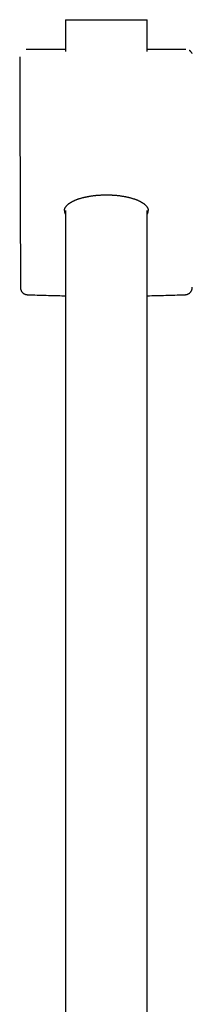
# Model space of a CAD drawing. Header units: millimetres. Extents: x 8 to 761, y 12 to 1973.
# Tile 66 of 69: x 379 to 416, y 1758 to 1973. Entities that reach past the tile are written whole.
import ezdxf

# ---------------------------------------------------------------- set-up
doc = ezdxf.new("R2010")
doc.units = ezdxf.units.MM

msp = doc.modelspace()

# ---------------------------------------------------------------- linework, layer by layer
at = {"color": 7, "linetype": 'Continuous', "lineweight": 30}
for p, q in [((388.6, 1973), (388.6, 1966.06)), ((388.6, 1973), (406.4, 1973)), ((406.4, 1966.06), (406.4, 1973)), ((388.6, 1966.49), (380.56, 1966.49)), ((414.44, 1966.49), (406.4, 1966.49)), ((414.86, 1966.49), (414.83, 1966.49)), ((388.6, 1931.35), (388.6, 1750.73)), ((406.4, 1740.28), (406.4, 1931.35))]:
    msp.add_line(p, q, dxfattribs=at)
at = {"color": 7, "linetype": 'Continuous', "lineweight": 30, "flags": 128}
for points in [[(380.56, 1966.49), (380.29, 1966.49), (380.17, 1966.49)], [(414.83, 1966.49), (414.55, 1966.49), (414.44, 1966.49)], [(378.57, 1964.89), (378.6, 1952.71), (378.72, 1914.65)]]:
    msp.add_lwpolyline(points, dxfattribs=at)
at = {"color": 7, "linetype": 'Continuous', "lineweight": 30}
for points, knots in [([(380.17, 1966.49), (380.11, 1966.49), (380.04, 1966.49), (379.97, 1966.48), (379.96, 1966.48)], [0, 0, 0, 0, 0.8466078, 1, 1, 1, 1]), ([(416.24, 1965.64), (416.24, 1965.65), (416.22, 1965.69), (416.17, 1965.77), (416.1, 1965.86), (416.03, 1965.95), (415.95, 1966.04), (415.86, 1966.11), (415.78, 1966.18), (415.68, 1966.25), (415.61, 1966.29), (415.58, 1966.3), (415.57, 1966.31)], [0, 0, 0, 0, 0.031834, 0.154565, 0.276616, 0.397865, 0.518183, 0.636075, 0.75382, 0.872642, 0.992562, 1, 1, 1, 1]), ([(388.35, 1931.36), (388.35, 1931.36), (388.35, 1931.4), (388.35, 1931.47), (388.37, 1931.57), (388.39, 1931.67), (388.42, 1931.77), (388.46, 1931.87), (388.5, 1931.97), (388.56, 1932.06), (388.62, 1932.16), (388.69, 1932.26), (388.76, 1932.35), (388.85, 1932.45), (388.94, 1932.55), (389.04, 1932.64), (389.15, 1932.73), (389.26, 1932.82), (389.38, 1932.92), (389.51, 1933.01), (389.65, 1933.09), (389.79, 1933.18), (389.94, 1933.27), (390.1, 1933.35), (390.27, 1933.44), (390.44, 1933.52), (390.61, 1933.6), (390.8, 1933.67), (390.99, 1933.75), (391.18, 1933.82), (391.38, 1933.89), (391.59, 1933.96), (391.8, 1934.03), (392.01, 1934.09), (392.24, 1934.15), (392.46, 1934.21), (392.69, 1934.27), (392.93, 1934.32), (393.17, 1934.37), (393.41, 1934.42), (393.65, 1934.47), (393.9, 1934.51), (394.15, 1934.55), (394.41, 1934.59), (394.66, 1934.62), (394.92, 1934.65), (395.18, 1934.68), (395.44, 1934.7), (395.71, 1934.72), (395.98, 1934.74), (396.25, 1934.76), (396.52, 1934.77), (396.79, 1934.78), (397.06, 1934.79), (397.33, 1934.79), (397.6, 1934.79), (397.87, 1934.79), (398.13, 1934.78), (398.4, 1934.77), (398.67, 1934.76), (398.94, 1934.75), (399.21, 1934.73), (399.47, 1934.71), (399.73, 1934.69), (399.99, 1934.66), (400.25, 1934.63), (400.51, 1934.6), (400.76, 1934.56), (401.01, 1934.52), (401.26, 1934.48), (401.46, 1934.45), (401.57, 1934.43), (401.6, 1934.42)], [0, 0, 0, 0, 0.0014584, 0.0185281, 0.0355231, 0.0523347, 0.06906, 0.0854888, 0.101634, 0.1175411, 0.1332688, 0.1486885, 0.1640233, 0.1793391, 0.1945951, 0.2097529, 0.224783, 0.2395734, 0.2545463, 0.2694414, 0.2842854, 0.2991039, 0.313921, 0.3287456, 0.3433775, 0.3580564, 0.3727785, 0.3874878, 0.402125, 0.4166484, 0.4310522, 0.4455925, 0.4600635, 0.4744868, 0.4888839, 0.5032766, 0.5176697, 0.531948, 0.5461743, 0.560412, 0.5746322, 0.5888114, 0.6029278, 0.6169742, 0.6308876, 0.6448155, 0.6588015, 0.6728327, 0.6868955, 0.7009763, 0.715061, 0.7291319, 0.7431758, 0.7571802, 0.771133, 0.7850231, 0.7988406, 0.8125929, 0.8263772, 0.8402891, 0.8542815, 0.8683112, 0.8823282, 0.8962785, 0.9101316, 0.9240588, 0.9380962, 0.9521429, 0.9662114, 0.9803185, 0.994481, 1, 1, 1, 1]), ([(401.6, 1934.42), (401.64, 1934.41), (401.77, 1934.39), (401.97, 1934.35), (402.2, 1934.29), (402.43, 1934.24), (402.66, 1934.18), (402.88, 1934.12), (403.1, 1934.06), (403.31, 1933.99), (403.52, 1933.93), (403.72, 1933.86), (403.92, 1933.79), (404.11, 1933.71), (404.3, 1933.64), (404.48, 1933.56), (404.65, 1933.48), (404.82, 1933.4), (404.98, 1933.31), (405.13, 1933.23), (405.28, 1933.14), (405.42, 1933.05), (405.55, 1932.96), (405.67, 1932.87), (405.79, 1932.78), (405.9, 1932.69), (406, 1932.6), (406.1, 1932.5), (406.19, 1932.41), (406.27, 1932.32), (406.34, 1932.22), (406.4, 1932.13), (406.46, 1932.03), (406.51, 1931.94), (406.55, 1931.84), (406.59, 1931.74), (406.62, 1931.64), (406.64, 1931.55), (406.65, 1931.45), (406.65, 1931.39), (406.65, 1931.36)], [0, 0, 0, 0, 0.013401, 0.038748, 0.064062, 0.089398, 0.114786, 0.140264, 0.165869, 0.191648, 0.217321, 0.243174, 0.269175, 0.295248, 0.321305, 0.347245, 0.373024, 0.399234, 0.425417, 0.451638, 0.477933, 0.504342, 0.530898, 0.557238, 0.583807, 0.610486, 0.637239, 0.66403, 0.690824, 0.717618, 0.744394, 0.77172, 0.799352, 0.827317, 0.855647, 0.884373, 0.913519, 0.943091, 0.973059, 1, 1, 1, 1]), ([(388.35, 1931.36), (388.35, 1931.32), (388.35, 1931.21), (388.38, 1931.03), (388.44, 1930.82), (388.51, 1930.64), (388.57, 1930.53), (388.6, 1930.48)], [0, 0, 0, 0, 0.143644, 0.378156, 0.612818, 0.847328, 1, 1, 1, 1]), ([(406.4, 1930.48), (406.41, 1930.5), (406.46, 1930.58), (406.52, 1930.73), (406.59, 1930.9), (406.63, 1931.08), (406.65, 1931.23), (406.65, 1931.32), (406.65, 1931.36)], [0, 0, 0, 0, 0.0784254, 0.2805515, 0.4826652, 0.6848757, 0.8869902, 1, 1, 1, 1]), ([(378.72, 1914.65), (378.72, 1914.62), (378.72, 1914.55), (378.73, 1914.44), (378.75, 1914.32), (378.78, 1914.2), (378.82, 1914.08), (378.86, 1913.97), (378.91, 1913.86), (378.97, 1913.76), (379.04, 1913.66), (379.11, 1913.57), (379.19, 1913.48), (379.27, 1913.4), (379.36, 1913.33), (379.46, 1913.26), (379.56, 1913.2), (379.66, 1913.15), (379.77, 1913.1), (379.88, 1913.07), (379.99, 1913.04), (380.1, 1913.02), (380.19, 1913.02), (380.23, 1913.02), (380.24, 1913.02)], [0, 0, 0, 0, 0.036549, 0.085924, 0.135383, 0.184801, 0.234077, 0.283123, 0.331864, 0.380252, 0.42826, 0.47589, 0.522866, 0.569481, 0.616459, 0.663663, 0.710919, 0.758072, 0.804996, 0.851522, 0.897056, 0.942961, 0.98908, 1, 1, 1, 1]), ([(414.76, 1913.01), (414.76, 1913.01), (414.8, 1913.01), (414.87, 1913.02), (414.99, 1913.04), (415.1, 1913.06), (415.21, 1913.1), (415.31, 1913.14), (415.42, 1913.19), (415.52, 1913.24), (415.61, 1913.31), (415.7, 1913.38), (415.79, 1913.46), (415.87, 1913.54), (415.94, 1913.63), (416.01, 1913.73), (416.07, 1913.83), (416.12, 1913.93), (416.17, 1914.04), (416.21, 1914.15), (416.24, 1914.26), (416.26, 1914.38), (416.28, 1914.5), (416.28, 1914.59), (416.28, 1914.64), (416.28, 1914.65)], [0, 0, 0, 0, 0.000084, 0.046727, 0.093318, 0.139778, 0.185775, 0.231373, 0.277385, 0.323695, 0.370283, 0.417116, 0.464147, 0.511323, 0.558365, 0.605024, 0.651945, 0.699179, 0.746762, 0.79471, 0.843018, 0.891662, 0.940597, 0.989766, 1, 1, 1, 1]), ([(380.24, 1913.01), (380.46, 1913.01), (381.34, 1912.97), (382.89, 1912.92), (384.89, 1912.87), (386.8, 1912.82), (388.03, 1912.79), (388.6, 1912.78)], [0, 0, 0, 0, 0.077118, 0.316888, 0.556674, 0.796473, 1, 1, 1, 1]), ([(406.4, 1912.78), (406.58, 1912.79), (407.44, 1912.8), (408.96, 1912.84), (410.96, 1912.89), (412.9, 1912.95), (414.16, 1912.99), (414.76, 1913.01)], [0, 0, 0, 0, 0.066011, 0.305838, 0.545657, 0.785466, 1, 1, 1, 1])]:
    msp.add_open_spline(points, degree=3, knots=knots, dxfattribs=at)

doc.saveas('drawing.dxf')
